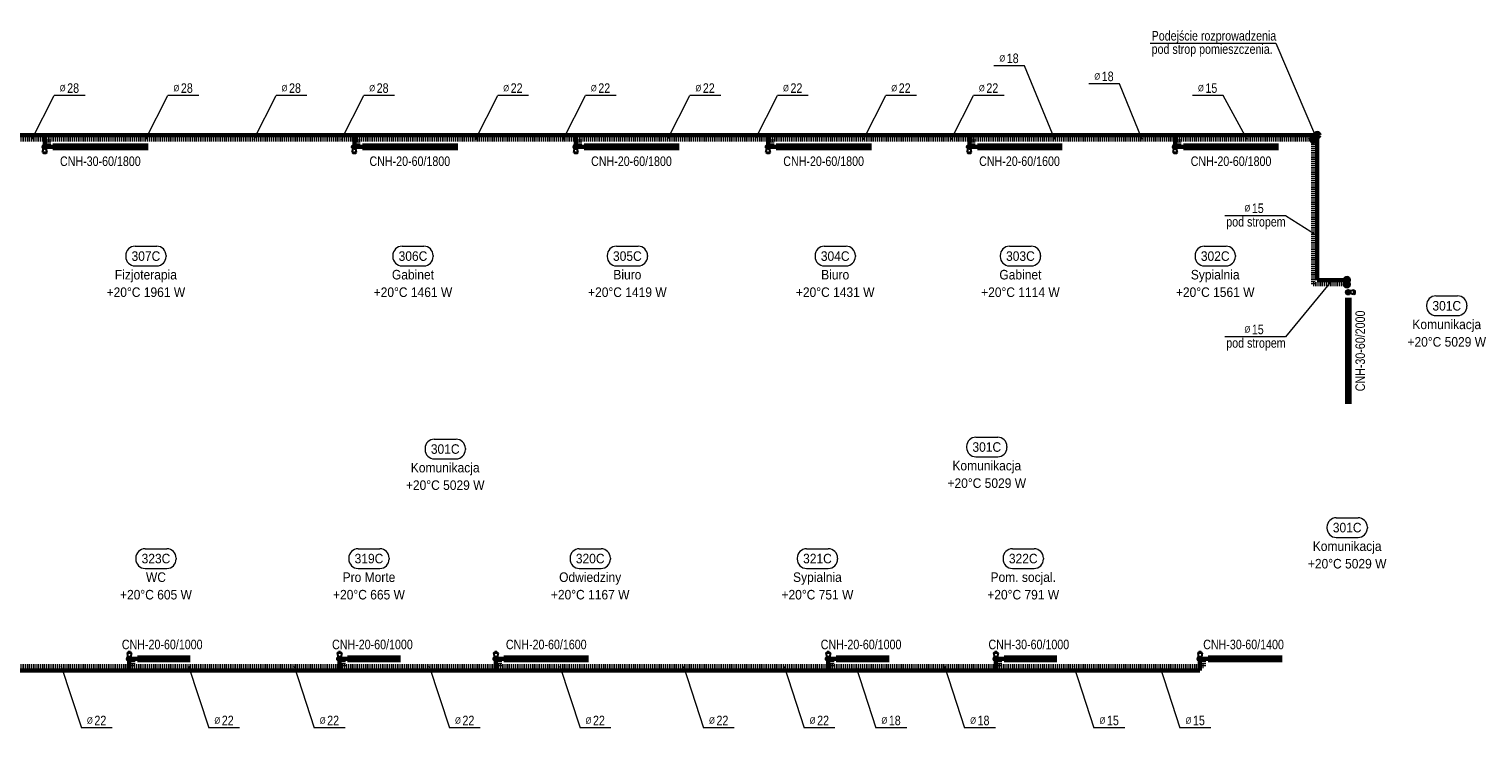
# Model space of a CAD drawing. Header units: millimetres. Extents: x -13172 to 86547, y 20 to 116183.
# Tile 27 of 52: x 61943 to 64682, y 51457 to 52773. Entities that reach past the tile are written whole.
import ezdxf
from ezdxf.enums import TextEntityAlignment as Align

# ---------------------------------------------------------------- set-up
doc = ezdxf.new("R2010")
doc.units = ezdxf.units.MM
doc.header["$LTSCALE"] = 0.7
doc.linetypes.add('CIEPLA', pattern=[5.7625, 3.175, -2.5875])
for name, color, linetype, lineweight in [('____________co_armatura', 7, 'Continuous', 30), ('____________co_grzejniki', 1, 'Continuous', 50), ('____________co_odnośniki', 7, 'Continuous', 15), ('____________co_rury_powrót', 5, 'CIEPLA', 60), ('____________co_rury_zasilanie', 1, 'Continuous', 60), ('ETYKIETY_GRZEJNIKOW', 7, 'Continuous', 18), ('ETYKIETY_POMIESZCZEN', 7, 'Continuous', 18), ('ETYKIETY_PRZEWODOW', 7, 'Continuous', 18)]:
    doc.layers.add(name, color=color, linetype=linetype, lineweight=lineweight)
doc.styles.add('arial', font='arial.ttf', dxfattribs={"width": 0.9})

# ---------------------------------------------------------------- blocks, each defined once
blk = doc.blocks.new('glowica')
at = {"layer": '____________co_armatura'}
for p, q in [((-3, 13.2), (-6, 10.2)), ((-6, 10.2), (-3.6, 0)), ((-6, 10.2), (6, 10.2)), ((-3, 13.2), (3, 13.2)), ((6, 10.2), (3, 13.2)), ((6, 10.2), (3.6, 0))]:
    blk.add_line(p, q, dxfattribs=at)

msp = doc.modelspace()

# ---------------------------------------------------------------- hatches: boundary and pattern name
at = {"layer": '____________co_armatura'}
h = msp.add_hatch(color=256, dxfattribs=at)
edge = h.paths.add_edge_path()
edge.add_arc((61972.873, 52550.924), 4.437, 0, 360)
h = msp.add_hatch(color=256, dxfattribs=at)
edge = h.paths.add_edge_path()
edge.add_arc((62555.873, 52550.924), 4.437, 0, 360)
h = msp.add_hatch(color=256, dxfattribs=at)
edge = h.paths.add_edge_path()
edge.add_arc((62973.373, 52550.924), 4.437, 0, 360)
h = msp.add_hatch(color=256, dxfattribs=at)
edge = h.paths.add_edge_path()
edge.add_arc((63335.373, 52550.924), 4.437, 0, 360)
h = msp.add_hatch(color=256, dxfattribs=at)
edge = h.paths.add_edge_path()
edge.add_arc((63714.373, 52550.924), 4.437, 0, 360)
h = msp.add_hatch(color=256, dxfattribs=at)
edge = h.paths.add_edge_path()
edge.add_arc((64102.373, 52550.924), 4.437, 0, 360)
h = msp.add_hatch(color=256, dxfattribs=at)
edge = h.paths.add_edge_path()
edge.add_arc((64428.254, 52276.951), 4.437, -90, 270, ccw=False)
h = msp.add_hatch(color=256, dxfattribs=at)
edge = h.paths.add_edge_path()
edge.add_arc((62131.873, 51586.924), 4.437, 0, 360, ccw=False)
h = msp.add_hatch(color=256, dxfattribs=at)
edge = h.paths.add_edge_path()
edge.add_arc((62527.873, 51586.924), 4.437, 0, 360, ccw=False)
h = msp.add_hatch(color=256, dxfattribs=at)
edge = h.paths.add_edge_path()
edge.add_arc((62822.373, 51586.924), 4.437, 0, 360, ccw=False)
h = msp.add_hatch(color=256, dxfattribs=at)
edge = h.paths.add_edge_path()
edge.add_arc((63448.373, 51586.924), 4.437, 0, 360, ccw=False)
h = msp.add_hatch(color=256, dxfattribs=at)
edge = h.paths.add_edge_path()
edge.add_arc((63764.373, 51586.924), 4.437, 0, 360, ccw=False)
h = msp.add_hatch(color=256, dxfattribs=at)
edge = h.paths.add_edge_path()
edge.add_arc((64148.873, 51586.924), 4.437, 0, 360, ccw=False)
at = {"layer": '____________co_rury_powrót', "linetype": 'Continuous'}
for points in [[(64357.873, 52564.924, 1), (64365.873, 52564.924, 1)], [(64421.503, 52292.002, 1), (64429.503, 52292.002, 1)]]:
    msp.add_hatch(color=256, dxfattribs=at).paths.add_polyline_path(points)
at = {"layer": '____________co_rury_zasilanie', "linetype": 'Continuous'}
for points in [[(64365.873, 52572.924, 1), (64373.873, 52572.924, 1)], [(64421.503, 52300.002, 1), (64429.503, 52300.002, 1)]]:
    msp.add_hatch(color=256, dxfattribs=at).paths.add_polyline_path(points)

# ---------------------------------------------------------------- linework, layer by layer
at = {"layer": '____________co_armatura'}
for centre in [(61972.873, 52550.924), (62555.873, 52550.924), (62973.373, 52550.924), (63335.373, 52550.924), (63714.373, 52550.924), (64102.373, 52550.924), (64428.254, 52276.951), (62131.873, 51586.924), (62527.873, 51586.924), (62822.373, 51586.924), (63448.373, 51586.924), (63764.373, 51586.924), (64148.873, 51586.924)]:
    msp.add_circle(centre, 4.437, dxfattribs=at)
at = {"layer": '____________co_grzejniki', "const_width": 13}
for points in [[(61987.873, 52550.924), (62167.873, 52550.924)], [(62570.873, 52550.924), (62750.873, 52550.924)], [(62988.373, 52550.924), (63168.373, 52550.924)], [(63350.373, 52550.924), (63530.373, 52550.924)], [(63729.373, 52550.924), (63889.373, 52550.924)], [(64117.373, 52550.924), (64297.373, 52550.924)], [(64428.254, 52066.556), (64428.254, 52266.556)], [(62146.873, 51586.924), (62246.873, 51586.924)], [(62542.873, 51586.924), (62642.873, 51586.924)], [(62837.373, 51586.924), (62997.373, 51586.924)], [(63463.373, 51586.924), (63563.373, 51586.924)], [(63779.373, 51586.924), (63879.373, 51586.924)], [(64163.873, 51586.924), (64303.873, 51586.924)]]:
    msp.add_lwpolyline(points, dxfattribs=at)
at = {"layer": '____________co_odnośniki'}
for p, q in [((64054.989, 52746.354), (64291.535, 52746.354)), ((64291.535, 52746.354), (64366.327, 52571.217)), ((63818.488, 52703.507), (63760.455, 52703.507)), ((63875.411, 52564.924), (63818.488, 52703.507)), ((63997.407, 52669.508), (63939.374, 52669.508)), ((64040.223, 52564.924), (63997.407, 52669.508)), ((61948.502, 52564.924), (61990.519, 52647.446)), ((62048.551, 52647.446), (61990.519, 52647.446)), ((62162.725, 52564.924), (62204.742, 52647.446)), ((62262.774, 52647.446), (62204.742, 52647.446)), ((62366.426, 52564.924), (62408.443, 52647.446)), ((62466.475, 52647.446), (62408.443, 52647.446)), ((62531.502, 52564.924), (62573.519, 52647.446)), ((62631.551, 52647.446), (62573.519, 52647.446)), ((62783.926, 52564.924), (62825.943, 52647.446)), ((62883.975, 52647.446), (62825.943, 52647.446)), ((62949.002, 52564.924), (62991.019, 52647.446)), ((63049.051, 52647.446), (62991.019, 52647.446)), ((63145.926, 52564.924), (63187.943, 52647.446)), ((63245.975, 52647.446), (63187.943, 52647.446)), ((63311.002, 52564.924), (63353.019, 52647.446)), ((63411.051, 52647.446), (63353.019, 52647.446)), ((63514.926, 52564.924), (63556.943, 52647.446)), ((63614.975, 52647.446), (63556.943, 52647.446)), ((63680.002, 52564.924), (63722.019, 52647.446)), ((63780.051, 52647.446), (63722.019, 52647.446)), ((64192.718, 52647.446), (64134.685, 52647.446)), ((64237.505, 52564.924), (64192.718, 52647.446)), ((64310.048, 52421.185), (64195.619, 52421.185)), ((64369.873, 52383.517), (64310.048, 52421.185)), ((64397.688, 52300.002), (64310.048, 52192.999)), ((64310.048, 52192.999), (64195.619, 52192.999)), ((62003.767, 51572.924), (62041.787, 51456.719)), ((62243.764, 51572.924), (62281.784, 51456.719)), ((62442.28, 51572.924), (62480.3, 51456.719)), ((62697.092, 51572.924), (62735.112, 51456.719)), ((62943.015, 51572.924), (62981.035, 51456.719)), ((63175.605, 51572.924), (63213.625, 51456.719)), ((63365.232, 51572.924), (63403.253, 51456.719)), ((63500.263, 51572.924), (63538.283, 51456.719)), ((63667.506, 51572.924), (63705.527, 51456.719)), ((63911.138, 51572.924), (63949.158, 51456.719)), ((64073.173, 51572.924), (64111.193, 51456.719)), ((62099.819, 51456.719), (62041.787, 51456.719)), ((62339.817, 51456.719), (62281.784, 51456.719)), ((62538.333, 51456.719), (62480.3, 51456.719)), ((62793.145, 51456.719), (62735.112, 51456.719)), ((63039.068, 51456.719), (62981.035, 51456.719)), ((63271.658, 51456.719), (63213.625, 51456.719)), ((63461.285, 51456.719), (63403.253, 51456.719)), ((63596.316, 51456.719), (63538.283, 51456.719)), ((63763.559, 51456.719), (63705.527, 51456.719)), ((64007.19, 51456.719), (63949.158, 51456.719)), ((64169.226, 51456.719), (64111.193, 51456.719))]:
    msp.add_line(p, q, dxfattribs=at)
at = {"layer": '____________co_rury_powrót'}
for p, q in [((59663.873, 52564.924), (64361.873, 52564.924)), ((61980.373, 52550.924), (61980.373, 52564.924)), ((62563.373, 52550.924), (62563.373, 52564.924)), ((62980.873, 52550.924), (62980.873, 52564.924)), ((63342.873, 52550.924), (63342.873, 52564.924)), ((63721.873, 52550.924), (63721.873, 52564.924)), ((64109.873, 52550.924), (64109.873, 52564.924)), ((64361.873, 52564.924), (64361.873, 52292.002)), ((64361.873, 52292.002), (64425.503, 52292.002)), ((59663.873, 51572.924), (64156.373, 51572.924)), ((62139.373, 51586.924), (62139.373, 51572.924)), ((62535.373, 51586.924), (62535.373, 51572.924)), ((62829.873, 51586.924), (62829.873, 51572.924)), ((63455.873, 51586.924), (63455.873, 51572.924)), ((63771.873, 51586.924), (63771.873, 51572.924)), ((64156.373, 51586.924), (64156.373, 51572.924))]:
    msp.add_line(p, q, dxfattribs=at)
at = {"layer": '____________co_rury_powrót', "linetype": 'Continuous'}
for centre in [(64361.873, 52564.924), (64425.503, 52292.002)]:
    msp.add_circle(centre, 4, dxfattribs=at)
at = {"layer": '____________co_rury_zasilanie'}
for p, q in [((59655.873, 52572.924), (64369.873, 52572.924)), ((61972.873, 52550.924), (61972.873, 52572.924)), ((62555.873, 52550.924), (62555.873, 52572.924)), ((62973.373, 52550.924), (62973.373, 52572.924)), ((63335.373, 52550.924), (63335.373, 52572.924)), ((63714.373, 52550.924), (63714.373, 52572.924)), ((64102.373, 52550.924), (64102.373, 52572.924)), ((64369.873, 52572.924), (64369.873, 52300.002)), ((61987.873, 52550.924), (61972.873, 52550.924)), ((62570.873, 52550.924), (62555.873, 52550.924)), ((62988.373, 52550.924), (62973.373, 52550.924)), ((63350.373, 52550.924), (63335.373, 52550.924)), ((63729.373, 52550.924), (63714.373, 52550.924)), ((64117.373, 52550.924), (64102.373, 52550.924)), ((64369.873, 52300.002), (64425.503, 52300.002)), ((62131.873, 51586.924), (62131.873, 51564.924)), ((62146.873, 51586.924), (62131.873, 51586.924)), ((62527.873, 51586.924), (62527.873, 51564.924)), ((62542.873, 51586.924), (62527.873, 51586.924)), ((62822.373, 51586.924), (62822.373, 51564.924)), ((62837.373, 51586.924), (62822.373, 51586.924)), ((63448.373, 51586.924), (63448.373, 51564.924)), ((63463.373, 51586.924), (63448.373, 51586.924)), ((63764.373, 51586.924), (63764.373, 51564.924)), ((63779.373, 51586.924), (63764.373, 51586.924)), ((64148.873, 51586.924), (64148.873, 51564.924)), ((64163.873, 51586.924), (64148.873, 51586.924)), ((59655.873, 51564.924), (64148.873, 51564.924))]:
    msp.add_line(p, q, dxfattribs=at)
at = {"layer": '____________co_rury_zasilanie', "linetype": 'Continuous'}
for centre in [(64369.873, 52572.924), (64425.503, 52300.002)]:
    msp.add_circle(centre, 4, dxfattribs=at)
at = {"layer": 'ETYKIETY_POMIESZCZEN'}
for p, q in [((62125.183, 52346.149), (62125.183, 52344.149)), ((62142.683, 52363.649), (62183.683, 52363.649)), ((62201.183, 52346.149), (62201.183, 52344.149)), ((62628.284, 52346.149), (62628.284, 52344.149)), ((62645.784, 52363.649), (62686.784, 52363.649)), ((62704.284, 52346.149), (62704.284, 52344.149)), ((63032.163, 52346.149), (63032.163, 52344.149)), ((63049.663, 52363.649), (63090.663, 52363.649)), ((63108.163, 52346.149), (63108.163, 52344.149)), ((63423.67, 52346.149), (63423.67, 52344.149)), ((63441.17, 52363.649), (63482.17, 52363.649)), ((63499.67, 52346.149), (63499.67, 52344.149)), ((63772.584, 52346.149), (63772.584, 52344.149)), ((63790.084, 52363.649), (63831.084, 52363.649)), ((63848.584, 52346.149), (63848.584, 52344.149)), ((64139.528, 52346.149), (64139.528, 52344.149)), ((64157.028, 52363.649), (64198.028, 52363.649)), ((64215.528, 52346.149), (64215.528, 52344.149)), ((62142.683, 52326.649), (62183.683, 52326.649)), ((62645.784, 52326.649), (62686.784, 52326.649)), ((63049.663, 52326.649), (63090.663, 52326.649)), ((63441.17, 52326.649), (63482.17, 52326.649)), ((63790.084, 52326.649), (63831.084, 52326.649)), ((64157.028, 52326.649), (64198.028, 52326.649)), ((64593.211, 52270.112), (64634.211, 52270.112)), ((64575.711, 52252.612), (64575.711, 52250.612)), ((64593.211, 52233.112), (64634.211, 52233.112)), ((64651.711, 52252.612), (64651.711, 52250.612)), ((62689.036, 51982.823), (62689.036, 51980.823)), ((62706.536, 52000.323), (62747.536, 52000.323)), ((62765.036, 51982.823), (62765.036, 51980.823)), ((63709.232, 51986.615), (63709.232, 51984.615)), ((63726.732, 52004.115), (63767.732, 52004.115)), ((63785.232, 51986.615), (63785.232, 51984.615)), ((62706.536, 51963.323), (62747.536, 51963.323)), ((63726.732, 51967.115), (63767.732, 51967.115)), ((64405.598, 51852.413), (64446.598, 51852.413)), ((64388.098, 51834.913), (64388.098, 51832.913)), ((64464.098, 51834.913), (64464.098, 51832.913)), ((62161.662, 51794.074), (62202.662, 51794.074)), ((62562.917, 51794.074), (62603.917, 51794.074)), ((62979.624, 51794.074), (63020.624, 51794.074)), ((63407.72, 51794.074), (63448.72, 51794.074)), ((63795.393, 51794.074), (63836.393, 51794.074)), ((64405.598, 51815.413), (64446.598, 51815.413)), ((62144.162, 51776.574), (62144.162, 51774.574)), ((62220.162, 51776.574), (62220.162, 51774.574)), ((62545.417, 51776.574), (62545.417, 51774.574)), ((62621.417, 51776.574), (62621.417, 51774.574)), ((62962.124, 51776.574), (62962.124, 51774.574)), ((63038.124, 51776.574), (63038.124, 51774.574)), ((63390.22, 51776.574), (63390.22, 51774.574)), ((63466.22, 51776.574), (63466.22, 51774.574)), ((63777.893, 51776.574), (63777.893, 51774.574)), ((63853.893, 51776.574), (63853.893, 51774.574)), ((62161.662, 51757.074), (62202.662, 51757.074)), ((62562.917, 51757.074), (62603.917, 51757.074)), ((62979.624, 51757.074), (63020.624, 51757.074)), ((63407.72, 51757.074), (63448.72, 51757.074)), ((63795.393, 51757.074), (63836.393, 51757.074))]:
    msp.add_line(p, q, dxfattribs=at)
for centre, start, end in [((62142.683, 52346.149), 90, 180), ((62142.683, 52344.149), 180, 270), ((62183.683, 52346.149), 0, 90), ((62183.683, 52344.149), 270, 0), ((62645.784, 52346.149), 90, 180), ((62645.784, 52344.149), 180, 270), ((62686.784, 52346.149), 0, 90), ((62686.784, 52344.149), 270, 0), ((63049.663, 52346.149), 90, 180), ((63049.663, 52344.149), 180, 270), ((63090.663, 52346.149), 0, 90), ((63090.663, 52344.149), 270, 0), ((63441.17, 52346.149), 90, 180), ((63441.17, 52344.149), 180, 270), ((63482.17, 52346.149), 0, 90), ((63482.17, 52344.149), 270, 0), ((63790.084, 52346.149), 90, 180), ((63790.084, 52344.149), 180, 270), ((63831.084, 52346.149), 0, 90), ((63831.084, 52344.149), 270, 0), ((64157.028, 52346.149), 90, 180), ((64157.028, 52344.149), 180, 270), ((64198.028, 52346.149), 0, 90), ((64198.028, 52344.149), 270, 0), ((64593.211, 52252.612), 90, 180), ((64634.211, 52252.612), 0, 90), ((64593.211, 52250.612), 180, 270), ((64634.211, 52250.612), 270, 0), ((62706.536, 51982.823), 90, 180), ((62706.536, 51980.823), 180, 270), ((62747.536, 51982.823), 0, 90), ((62747.536, 51980.823), 270, 0), ((63726.732, 51986.615), 90, 180), ((63726.732, 51984.615), 180, 270), ((63767.732, 51986.615), 0, 90), ((63767.732, 51984.615), 270, 0), ((64405.598, 51834.913), 90, 180), ((64446.598, 51834.913), 0, 90), ((64405.598, 51832.913), 180, 270), ((64446.598, 51832.913), 270, 0), ((62161.662, 51776.574), 90, 180), ((62202.662, 51776.574), 0, 90), ((62562.917, 51776.574), 90, 180), ((62603.917, 51776.574), 0, 90), ((62979.624, 51776.574), 90, 180), ((63020.624, 51776.574), 0, 90), ((63407.72, 51776.574), 90, 180), ((63448.72, 51776.574), 0, 90), ((63795.393, 51776.574), 90, 180), ((63836.393, 51776.574), 0, 90), ((62161.662, 51774.574), 180, 270), ((62202.662, 51774.574), 270, 0), ((62562.917, 51774.574), 180, 270), ((62603.917, 51774.574), 270, 0), ((62979.624, 51774.574), 180, 270), ((63020.624, 51774.574), 270, 0), ((63407.72, 51774.574), 180, 270), ((63448.72, 51774.574), 270, 0), ((63795.393, 51774.574), 180, 270), ((63836.393, 51774.574), 270, 0)]:
    msp.add_arc(centre, 17.5, start, end, dxfattribs=at)

# ---------------------------------------------------------------- block references
at = {"layer": '____________co_armatura', "yscale": 0.7000000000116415, "zscale": 0.7000000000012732}
for p, xscale, rotation in [((61972.873, 52547.392), 0.6999999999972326, 179.9861421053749), ((62555.873, 52547.392), 0.6999999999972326, 179.9861421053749), ((62973.373, 52547.392), 0.6999999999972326, 179.9861421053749), ((63335.373, 52547.392), 0.6999999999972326, 179.9861421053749), ((63714.373, 52547.392), 0.6999999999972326, 179.9861421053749), ((64102.373, 52547.392), 0.6999999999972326, 179.9861421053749), ((64431.786, 52276.952), -0.6999999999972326, 270.0138578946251), ((62131.873, 51590.456), -0.6999999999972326, 0.01385789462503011), ((62527.873, 51590.456), -0.6999999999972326, 0.01385789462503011), ((62822.373, 51590.456), -0.6999999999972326, 0.01385789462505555), ((63448.373, 51590.456), -0.6999999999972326, 0.01385789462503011), ((63764.373, 51590.456), -0.6999999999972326, 0.01385789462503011), ((64148.873, 51590.456), -0.6999999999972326, 0.01385789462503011)]:
    msp.add_blockref('glowica', p, dxfattribs=dict(at, xscale=xscale, rotation=rotation))

# ---------------------------------------------------------------- texts
at = {"layer": 'ETYKIETY_GRZEJNIKOW', "style": 'arial', "width": 0.8}
for s, p in [('CNH-30-60/1800', (62077.392, 52523.771)), ('CNH-20-60/1800', (62660.392, 52523.771)), ('CNH-20-60/1800', (63077.892, 52523.771)), ('CNH-20-60/1800', (63439.892, 52523.771)), ('CNH-20-60/1600', (63808.892, 52523.771)), ('CNH-20-60/1800', (64207.373, 52523.771)), ('CNH-20-60/1000', (62193.934, 51613.865)), ('CNH-20-60/1000', (62589.934, 51613.865)), ('CNH-20-60/1600', (62917.373, 51613.865)), ('CNH-20-60/1000', (63510.434, 51613.865)), ('CNH-30-60/1000', (63826.434, 51613.865)), ('CNH-30-60/1400', (64230.934, 51613.865))]:
    msp.add_text(s, height=18, dxfattribs=at).set_placement(p, align=Align.MIDDLE_CENTER)
msp.add_text('CNH-30-60/2000', height=18, rotation=90, dxfattribs=at).set_placement((64450.679, 52166.556), align=Align.MIDDLE_CENTER)
at = {"layer": 'ETYKIETY_POMIESZCZEN', "style": 'arial', "width": 0.9}
for s, p in [('307C', (62163.183, 52345.149)), ('306C', (62666.284, 52345.149)), ('305C', (63070.163, 52345.149)), ('304C', (63461.67, 52345.149)), ('303C', (63810.584, 52345.149)), ('302C', (64177.528, 52345.149)), ('Fizjoterapia', (62163.183, 52310.149)), ('Gabinet', (62666.284, 52310.149)), ('Biuro', (63070.163, 52310.149)), ('Biuro', (63461.67, 52310.149)), ('Gabinet', (63810.584, 52310.149)), ('Sypialnia', (64177.528, 52310.149)), ('+20°C 1961 W', (62163.183, 52277.149)), ('+20°C 1461 W', (62666.284, 52277.149)), ('+20°C 1419 W', (63070.163, 52277.149)), ('+20°C 1431 W', (63461.67, 52277.149)), ('+20°C 1114 W', (63810.584, 52277.149)), ('+20°C 1561 W', (64177.528, 52277.149)), ('301C', (64613.711, 52251.612)), ('Komunikacja', (64613.711, 52216.612)), ('+20°C 5029 W', (64613.711, 52183.612)), ('301C', (62727.036, 51981.823)), ('301C', (63747.232, 51985.615)), ('Komunikacja', (62727.036, 51946.823)), ('Komunikacja', (63747.232, 51950.615)), ('+20°C 5029 W', (63747.232, 51917.615)), ('+20°C 5029 W', (62727.036, 51913.823)), ('301C', (64426.098, 51833.913)), ('Komunikacja', (64426.098, 51798.913)), ('323C', (62182.162, 51775.574)), ('319C', (62583.417, 51775.574)), ('320C', (63000.124, 51775.574)), ('321C', (63428.22, 51775.574)), ('322C', (63815.893, 51775.574)), ('+20°C 5029 W', (64426.098, 51765.913)), ('WC', (62182.162, 51740.574)), ('Pro Morte', (62583.417, 51740.574)), ('Odwiedziny', (63000.124, 51740.574)), ('Sypialnia', (63428.22, 51740.574)), ('Pom. socjal.', (63815.893, 51740.574)), ('+20°C 605 W', (62182.162, 51707.574)), ('+20°C 665 W', (62583.417, 51707.574)), ('+20°C 1167 W', (63000.124, 51707.574)), ('+20°C 751 W', (63428.22, 51707.574)), ('+20°C 791 W', (63815.893, 51707.574))]:
    msp.add_text(s, height=18, dxfattribs=at).set_placement(p, align=Align.MIDDLE_CENTER)
at = {"layer": 'ETYKIETY_PRZEWODOW', "style": 'arial', "width": 0.8}
for s, p in [('Podejście rozprowadzenia', (64057.76, 52750.96)), ('pod strop pomieszczenia.', (64057.76, 52725.96)), ('pod stropem', (64198.39, 52400.791)), ('pod stropem', (64198.39, 52172.605))]:
    msp.add_text(s, height=18, dxfattribs=at).set_placement(p)
for s, height, p in [('%%C', 12, (63776.385, 52717.547)), ('18', 18, (63796.061, 52717.547)), ('18', 18, (63974.979, 52683.548)), ('%%C', 12, (62006.448, 52661.486)), ('28', 18, (62026.124, 52661.486)), ('%%C', 12, (62220.671, 52661.486)), ('28', 18, (62240.347, 52661.486)), ('%%C', 12, (62424.373, 52661.486)), ('28', 18, (62444.048, 52661.486)), ('%%C', 12, (62589.448, 52661.486)), ('28', 18, (62609.124, 52661.486)), ('%%C', 12, (62841.873, 52661.486)), ('22', 18, (62861.548, 52661.486)), ('%%C', 12, (63006.948, 52661.486)), ('22', 18, (63026.624, 52661.486)), ('%%C', 12, (63203.873, 52661.486)), ('22', 18, (63223.548, 52661.486)), ('%%C', 12, (63368.948, 52661.486)), ('22', 18, (63388.624, 52661.486)), ('%%C', 12, (63572.873, 52661.486)), ('22', 18, (63592.548, 52661.486)), ('%%C', 12, (63737.948, 52661.486)), ('22', 18, (63757.624, 52661.486)), ('%%C', 12, (63955.304, 52683.548)), ('%%C', 12, (64150.615, 52661.486)), ('15', 18, (64170.29, 52661.486)), ('%%C', 12, (64238.063, 52435.224)), ('15', 18, (64257.739, 52435.224)), ('%%C', 12, (64238.063, 52207.039)), ('15', 18, (64257.739, 52207.039)), ('%%C', 12, (62057.717, 51470.759)), ('22', 18, (62077.392, 51470.759)), ('%%C', 12, (62297.714, 51470.759)), ('22', 18, (62317.389, 51470.759)), ('%%C', 12, (62496.23, 51470.759)), ('22', 18, (62515.906, 51470.759)), ('%%C', 12, (62751.042, 51470.759)), ('22', 18, (62770.718, 51470.759)), ('%%C', 12, (62996.965, 51470.759)), ('22', 18, (63016.641, 51470.759)), ('%%C', 12, (63229.555, 51470.759)), ('22', 18, (63249.231, 51470.759)), ('%%C', 12, (63419.182, 51470.759)), ('22', 18, (63438.858, 51470.759)), ('%%C', 12, (63554.213, 51470.759)), ('18', 18, (63573.888, 51470.759)), ('%%C', 12, (63721.456, 51470.759)), ('18', 18, (63741.132, 51470.759)), ('%%C', 12, (63965.088, 51470.759)), ('15', 18, (63984.763, 51470.759)), ('%%C', 12, (64127.123, 51470.759)), ('15', 18, (64146.798, 51470.759))]:
    msp.add_text(s, height=height, dxfattribs=at).set_placement(p, align=Align.MIDDLE_CENTER)

doc.saveas('drawing.dxf')
